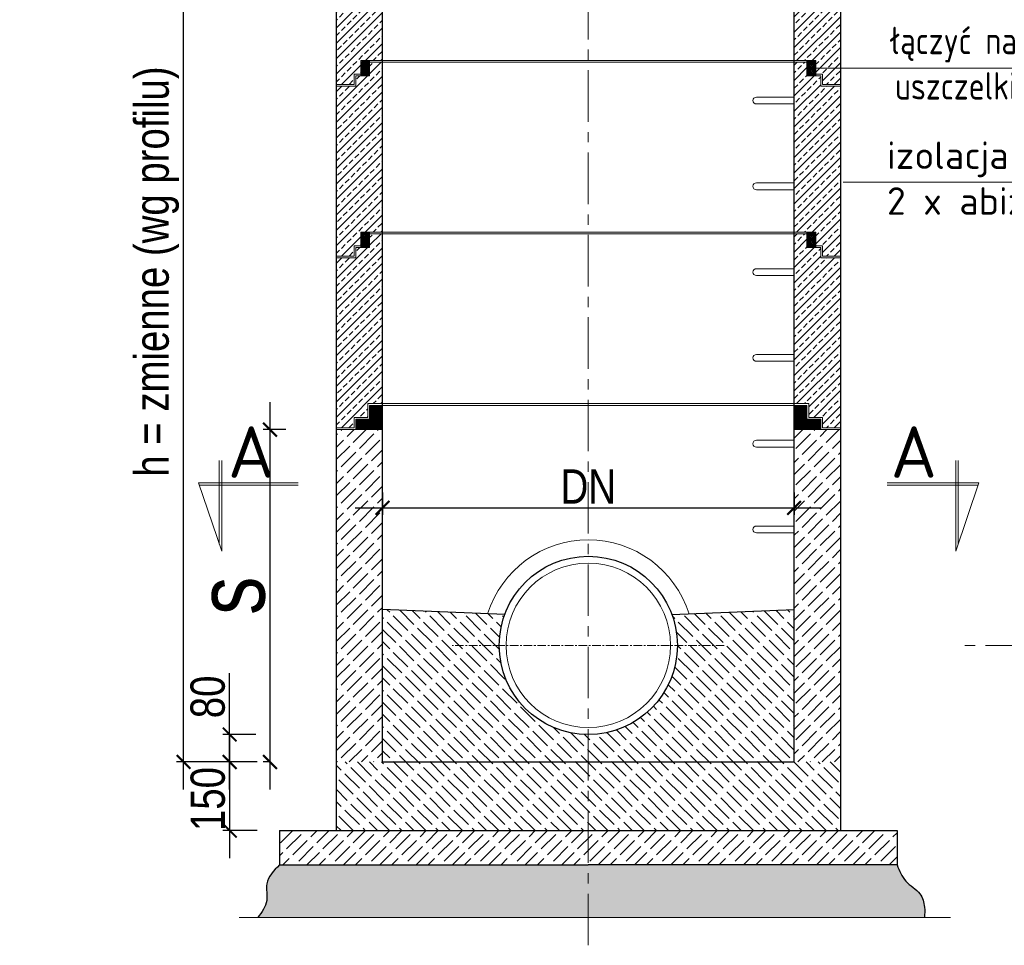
# Model space of a CAD drawing. Header units: millimetres. Extents: x -2676 to 53, y 1826 to 3724.
# Tile 7 of 20: x -2066 to -1779, y 2929 to 3199. Entities that reach past the tile are written whole.
import ezdxf

# ---------------------------------------------------------------- set-up
doc = ezdxf.new("R2010")
doc.units = ezdxf.units.MM
doc.header["$MEASUREMENT"] = 0
doc.linetypes.add('CENTERX2', pattern=[4, 2.5, -0.5, 0.5, -0.5])
for name, color, linetype, lineweight in [('04', 22, 'Continuous', 30), ('kreskowanie', 43, 'Continuous', 5), ('opisy', 7, 'Continuous', 20), ('osie', 133, 'CENTERX2', 18), ('TB_beton', 41, 'Continuous', 20), ('wymiary', 7, 'Continuous', 15)]:
    doc.layers.add(name, color=color, linetype=linetype, lineweight=lineweight)
doc.layers.add('wymiar', color=7, linetype='Continuous')
doc.styles.add('_TT', font='isocpeur.ttf', dxfattribs={"height": 8})
doc.styles.get("Standard").update_dxf_attribs({"font": 'arial.ttf', "width": 0.8})
doc.dimstyles.new('ISO-25', dxfattribs={"dimscale": 2, "dimtxt": 2.8, "dimasz": 2, "dimexe": 1, "dimexo": 0.625, "dimtad": 1, "dimlfac": 10, "dimtxsty": 'Standard', "dimblk": 'ARCHTICK', "dimcen": 2, "dimdle": 4, "dimadec": 0, "dimazin": 0, "dimtfac": 1, "dimtmove": 0, "dimatfit": 3, "dimfxl": 1, "dimarcsym": 0})
pattern_1 = [(45, (-5089.1842, 1741.1453), (-1.767767, 1.767767), [6, -1.5])]

# ---------------------------------------------------------------- blocks, each defined once
blk = doc.blocks.new('_ArchTick')
at = {"color": 0, "linetype": 'ByBlock', "const_width": 0.15}
blk.add_lwpolyline([(-0.5, -0.5), (0.5, 0.5)], dxfattribs=at)
blk = doc.blocks.new('*D30')
at = {"layer": 'Defpoints', "color": 0, "transparency": 16777216}
for p in [(-2005.12, 2990.71), (-1996.24, 2990.71), (-1995.81, 2982.71)]:
    blk.add_point(p, dxfattribs=at)
at = {"layer": 'wymiary', "color": 0, "lineweight": -2, "transparency": 16777216}
for p, q in [((-2005.12, 2990.71), (-2005.12, 3008.63)), ((-1997.49, 2990.71), (-2007.12, 2990.71)), ((-2005.12, 2974.71), (-2005.12, 2990.71)), ((-1997.06, 2982.71), (-2007.12, 2982.71))]:
    blk.add_line(p, q, dxfattribs=at)
at = {"layer": 'wymiary', "color": 0, "lineweight": -2, "transparency": 16777216, "xscale": 4, "yscale": 4, "zscale": 4}
for p, rotation in [((-2005.12, 2990.71), 90), ((-2005.12, 2982.71), 270)]:
    blk.add_blockref('_ArchTick', p, dxfattribs=dict(at, rotation=rotation))
at = {"layer": 'wymiary', "color": 0, "transparency": 16777216, "insert": (-2011.48, 3001.67), "char_height": 10, "attachment_point": 5, "rotation": 90}
blk.add_mtext('80', dxfattribs=at)
blk = doc.blocks.new('*D31')
at = {"layer": 'Defpoints', "color": 0, "transparency": 16777216}
for p in [(-1993.36, 3079.55), (-1987.54, 3079.55), (-1992.55, 2982.71)]:
    blk.add_point(p, dxfattribs=at)
at = {"layer": 'wymiary', "color": 0, "lineweight": -2, "transparency": 16777216}
for p, q in [((-1993.36, 2974.71), (-1993.36, 3087.55)), ((-1988.79, 3079.55), (-1995.36, 3079.55)), ((-1993.8, 2982.71), (-1995.36, 2982.71))]:
    blk.add_line(p, q, dxfattribs=at)
at = {"layer": 'wymiary', "color": 0, "lineweight": -2, "transparency": 16777216, "xscale": 4, "yscale": 4, "zscale": 4}
for p, rotation in [((-1993.36, 3079.55), 90), ((-1993.36, 2982.71), 270)]:
    blk.add_blockref('_ArchTick', p, dxfattribs=dict(at, rotation=rotation))
at = {"layer": 'wymiary', "color": 0, "transparency": 16777216, "insert": (-2004.77, 3031.13), "char_height": 20, "attachment_point": 5, "rotation": 90}
blk.add_mtext('s', dxfattribs=at)
blk = doc.blocks.new('*D32')
at = {"layer": 'Defpoints', "color": 0, "transparency": 16777216}
for p in [(-1960.56, 3062.52), (-1840.56, 3062.52), (-1840.56, 3056.75)]:
    blk.add_point(p, dxfattribs=at)
at = {"layer": 'wymiary', "color": 0, "lineweight": -2, "transparency": 16777216}
for p, q in [((-1960.56, 3061.27), (-1960.56, 3054.75)), ((-1840.56, 3061.27), (-1840.56, 3054.75)), ((-1968.56, 3056.75), (-1832.56, 3056.75))]:
    blk.add_line(p, q, dxfattribs=at)
at = {"layer": 'wymiary', "color": 0, "lineweight": -2, "transparency": 16777216, "xscale": 4, "yscale": 4, "zscale": 4, "rotation": 180}
blk.add_blockref('_ArchTick', (-1960.56, 3056.75), dxfattribs=at)
at = {"layer": 'wymiary', "color": 0, "lineweight": -2, "transparency": 16777216, "xscale": 4, "yscale": 4, "zscale": 4}
blk.add_blockref('_ArchTick', (-1840.56, 3056.75), dxfattribs=at)
at = {"layer": 'wymiary', "color": 0, "transparency": 16777216, "insert": (-1900.56, 3071.33), "char_height": 10, "attachment_point": 5}
blk.add_mtext('\\PDN', dxfattribs=at)
blk = doc.blocks.new('*D33')
at = {"layer": 'Defpoints', "color": 0, "transparency": 16777216}
for p in [(-2005.09, 2982.71), (-1995.81, 2982.71), (-1995.81, 2962.71)]:
    blk.add_point(p, dxfattribs=at)
at = {"layer": 'wymiary', "color": 0, "lineweight": -2, "transparency": 16777216}
for p, q in [((-2005.09, 2954.71), (-2005.09, 2990.71)), ((-1997.06, 2982.71), (-2007.09, 2982.71)), ((-1997.06, 2962.71), (-2007.09, 2962.71))]:
    blk.add_line(p, q, dxfattribs=at)
at = {"layer": 'wymiary', "color": 0, "lineweight": -2, "transparency": 16777216, "xscale": 4, "yscale": 4, "zscale": 4}
for p, rotation in [((-2005.09, 2982.71), 90), ((-2005.09, 2962.71), 270)]:
    blk.add_blockref('_ArchTick', p, dxfattribs=dict(at, rotation=rotation))
at = {"layer": 'wymiary', "color": 0, "transparency": 16777216, "insert": (-2011.45, 2971.91), "char_height": 10, "attachment_point": 5, "rotation": 90}
blk.add_mtext('150', dxfattribs=at)
blk = doc.blocks.new('*D34')
at = {"layer": 'Defpoints', "color": 0, "transparency": 16777216}
for p in [(-2018.57, 3268.53), (-2018.57, 3268.53), (-1995.81, 2982.71)]:
    blk.add_point(p, dxfattribs=at)
at = {"layer": 'wymiary', "color": 0, "lineweight": -2, "transparency": 16777216}
for p, q in [((-2018.57, 2974.71), (-2018.57, 3276.53)), ((-2019.82, 3268.53), (-2020.57, 3268.53)), ((-1997.06, 2982.71), (-2020.57, 2982.71))]:
    blk.add_line(p, q, dxfattribs=at)
at = {"layer": 'wymiary', "color": 0, "lineweight": -2, "transparency": 16777216, "xscale": 4, "yscale": 4, "zscale": 4}
for p, rotation in [((-2018.57, 3268.53), 90), ((-2018.57, 2982.71), 270)]:
    blk.add_blockref('_ArchTick', p, dxfattribs=dict(at, rotation=rotation))
at = {"layer": 'wymiary', "color": 0, "transparency": 16777216, "insert": (-2026.37, 3125.62), "char_height": 10, "attachment_point": 5, "rotation": 90}
blk.add_mtext('h = zmienne (wg profilu) ', dxfattribs=at)
blk = doc.blocks.new('A$C64A7E929')
at = {"layer": 'opisy'}
h = blk.add_hatch(dxfattribs=at)
h.set_pattern_fill('ANSI37', color=256, scale=2, style=0)
h.set_pattern_definition([(45, (-2133.60476, -5302.17234), (-0.176776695, 0.176776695), []), (135, (-2133.60476, -5302.17234), (-0.176776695, -0.176776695), [])])
h.paths.add_polyline_path([(1.78, 3.13), (0, 3.13), (0.01, 3.13), (0.01, 0), (1.78, 0)])
for p, q in [((1.78, 3.13), (0, 3.13)), ((0.01, 3.13), (0.01, 0)), ((1.78, 0), (1.78, 3.13)), ((0.01, 0), (1.78, 0))]:
    blk.add_line(p, q, dxfattribs=at)
blk = doc.blocks.new('A$C64A7F1D4')
at = {"layer": 'opisy'}
h = blk.add_hatch(dxfattribs=at)
h.set_pattern_fill('ANSI36', color=256, scale=2, style=0)
h.set_pattern_definition([(135, (7926.45902, -5367.53311), (-0.1325825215, 0.486135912), [0.625, -0.125, 0, -0.125])])
h.paths.add_polyline_path([(7.85, 5.9), (0.11, 5.9), (0.11, 2.89), (4.12, 2.89), (4.12, -1.1), (7.85, -1.1), (7.85, 0)])
for p, q in [((0.11, 2.89), (0.11, 5.9)), ((0.11, 5.9), (7.85, 5.9)), ((7.85, 5.9), (7.85, -1.12)), ((4.12, 2.89), (0.11, 2.89)), ((4.12, -1.1), (4.12, 2.89)), ((7.85, -1.1), (4.12, -1.1))]:
    blk.add_line(p, q, dxfattribs=at)

msp = doc.modelspace()

# ---------------------------------------------------------------- hatches: boundary and pattern name
at = {"layer": 'kreskowanie'}
h = msp.add_hatch(dxfattribs=at)
h.set_pattern_fill('ANSI33', color=256, scale=0.5, style=0)
h.set_pattern_definition([(45, (-4541.4647, 606.7215), (-2.245064, 2.245064), []), (45, (-4539.2197, 606.7215), (-2.245064, 2.245064), [1.5875, -0.79375])])
h.paths.add_polyline_path([(-1960.5627, 3236.6258), (-1964.3127, 3236.6258), (-1964.3127, 3232.6258), (-1968.3127, 3232.6258), (-1968.3127, 3229.6258), (-1974.0627, 3229.6258), (-1974.0627, 3186.8758), (-1964.8127, 3186.8758), (-1964.8127, 3187.1258), (-1960.5627, 3187.1258)])
h.paths.add_polyline_path([(-1964.8127, 3186.8758), (-1974.0627, 3186.8758), (-1974.0627, 3180.1258), (-1968.8127, 3180.1258), (-1968.8127, 3183.1258), (-1964.8127, 3183.1258)])
h.paths.add_polyline_path([(-1827.0627, 3229.6258), (-1832.8127, 3229.6258), (-1832.8127, 3232.6258), (-1836.8127, 3232.6258), (-1836.8127, 3236.6258), (-1840.5627, 3236.6258), (-1840.5627, 3187.1258), (-1836.3127, 3187.1258), (-1836.3127, 3186.8758), (-1827.0627, 3186.8758)])
h.paths.add_polyline_path([(-1827.0627, 3186.8758), (-1836.3127, 3186.8758), (-1836.3127, 3183.1258), (-1832.3127, 3183.1258), (-1832.3127, 3180.1258), (-1827.0627, 3180.1258)])
h = msp.add_hatch(dxfattribs=at)
h.set_pattern_fill('ANSI33', color=256, scale=0.5, style=0)
h.set_pattern_definition([(45, (-4541.4647, 556.7215), (-2.245064, 2.245064), []), (45, (-4539.2197, 556.7215), (-2.245064, 2.245064), [1.5875, -0.79375])])
h.paths.add_polyline_path([(-1960.5627, 3186.6258), (-1964.3127, 3186.6258), (-1964.3127, 3182.6258), (-1968.3127, 3182.6258), (-1968.3127, 3179.6258), (-1974.0627, 3179.6258), (-1974.0627, 3136.8758), (-1964.8127, 3136.8758), (-1964.8127, 3137.1258), (-1960.5627, 3137.1258)])
h.paths.add_polyline_path([(-1964.8127, 3136.8758), (-1974.0627, 3136.8758), (-1974.0627, 3130.1258), (-1968.8127, 3130.1258), (-1968.8127, 3133.1258), (-1964.8127, 3133.1258)])
h.paths.add_polyline_path([(-1827.0627, 3179.6258), (-1832.8127, 3179.6258), (-1832.8127, 3182.6258), (-1836.8127, 3182.6258), (-1836.8127, 3186.6258), (-1840.5627, 3186.6258), (-1840.5627, 3137.1258), (-1836.3127, 3137.1258), (-1836.3127, 3136.8758), (-1827.0627, 3136.8758)])
h.paths.add_polyline_path([(-1827.0627, 3136.8758), (-1836.3127, 3136.8758), (-1836.3127, 3133.1258), (-1832.3127, 3133.1258), (-1832.3127, 3130.1258), (-1827.0627, 3130.1258)])
h = msp.add_hatch(dxfattribs=at)
h.set_pattern_fill('ANSI33', color=256, scale=0.5, style=0)
h.set_pattern_definition([(45, (-4541.4647, 506.7215), (-2.245064, 2.245064), []), (45, (-4539.2197, 506.7215), (-2.245064, 2.245064), [1.5875, -0.79375])])
h.paths.add_polyline_path([(-1960.5627, 3136.6258), (-1964.3127, 3136.6258), (-1964.3127, 3132.6258), (-1968.3127, 3132.6258), (-1968.3127, 3129.6258), (-1974.0627, 3129.6258), (-1974.0627, 3086.8758), (-1964.8127, 3086.8758), (-1964.8127, 3087.1258), (-1960.5627, 3087.1258)])
h.paths.add_polyline_path([(-1964.8127, 3086.8758), (-1974.0627, 3086.8758), (-1974.0627, 3080.1258), (-1968.8127, 3080.1258), (-1968.8127, 3083.1258), (-1964.8127, 3083.1258)])
h.paths.add_polyline_path([(-1827.0627, 3129.6258), (-1832.8127, 3129.6258), (-1832.8127, 3132.6258), (-1836.8127, 3132.6258), (-1836.8127, 3136.6258), (-1840.5627, 3136.6258), (-1840.5627, 3087.1258), (-1836.3127, 3087.1258), (-1836.3127, 3086.8758), (-1827.0627, 3086.8758)])
h.paths.add_polyline_path([(-1827.0627, 3086.8758), (-1836.3127, 3086.8758), (-1836.3127, 3083.1258), (-1832.3127, 3083.1258), (-1832.3127, 3080.1258), (-1827.0627, 3080.1258)])
h = msp.add_hatch(dxfattribs=at)
h.set_pattern_fill('ACAD_ISO02W100', color=256, scale=0.5, angle=45, style=0)
h.set_pattern_definition(pattern_1)
h.paths.add_polyline_path([(-1974.0627, 3079.5509), (-1974.0627, 2982.707), (-1960.5627, 2982.707), (-1960.5627, 3079.5509)])
h.paths.add_polyline_path([(-1827.0627, 2982.707), (-1827.0627, 3079.5509), (-1840.5627, 3079.5509), (-1840.5627, 2982.707)])
h = msp.add_hatch(dxfattribs=at)
h.set_pattern_fill('ACAD_ISO02W100', color=256, scale=0.5, angle=135, style=0)
h.set_pattern_definition([(135, (-5089.1842, 1741.1453), (-1.767767, -1.767767), [6, -1.5])])
h.paths.add_polyline_path([(-1926.539, 3016.6833, -0.08868939), (-1924.9298, 3025.684), (-1960.5627, 3027.1126), (-1960.5627, 2982.707), (-1900.5627, 2982.707), (-1900.5627, 2990.707, -0.41421356)])
h.paths.add_polyline_path([(-1840.5627, 3027.1126), (-1876.1955, 3025.684, -0.08868939), (-1874.5863, 3016.6833, -0.41421356), (-1900.5627, 2990.707), (-1900.5627, 2982.707), (-1840.5627, 2982.707)])
h.paths.add_polyline_path([(-1827.0627, 2962.707), (-1827.0627, 2982.707), (-1900.5627, 2982.707), (-1900.5627, 2962.707)])
h.paths.add_polyline_path([(-1974.0627, 2982.707), (-1974.0627, 2962.707), (-1900.5627, 2962.707), (-1900.5627, 2982.707)])
h = msp.add_hatch(dxfattribs=at)
h.set_pattern_fill('ACAD_ISO02W100', color=256, scale=0.5, angle=45, style=0)
h.set_pattern_definition(pattern_1)
h.paths.add_polyline_path([(-1900.5627, 2962.707), (-1990.5627, 2962.707), (-1990.5627, 2952.707), (-1900.5627, 2952.707)])
h.paths.add_polyline_path([(-1810.5627, 2962.707), (-1900.5627, 2962.707), (-1900.5627, 2952.707), (-1810.5627, 2952.707)])
h = msp.add_hatch(dxfattribs=at)
h.set_pattern_fill('AR-CONC', color=256, scale=1.111111, style=0)
h.set_pattern_definition([(50, (-3864.221, 141.598), (7.969558, -0.697246), [0.833333, -9.166667]), (355, (-3864.221, 141.598), (-1.541681, 8.35769), [0.666667, -7.333333]), (100.4514, (-3863.557, 141.54), (6.427882, 7.66044), [0.708224, -7.790468]), (46.1842, (-3864.221, 143.82), (11.858234, -1.8391), [1.25, -13.75]), (96.6356, (-3863.233, 143.667), (10.38514, 10.82353), [1.062337, -11.6857]), (351.1842, (-3864.221, 143.82), (10.385133, 10.82354), [1, -11]), (21, (-3863.11, 143.265), (6.6323, -4.473543), [0.833333, -9.166667]), (326, (-3863.11, 143.265), (2.703504, 8.057223), [0.666667, -7.333333]), (71.4514, (-3862.5574, 142.892), (9.335807, 3.583672), [0.708224, -7.790468]), (37.5, (-3864.2212, 141.5982), (0.1351095, 3.6988206), [0, -7.2444444, 0, -7.4444444, 0, -7.361111]), (7.5, (-3864.2212, 141.598), (2.922995, 4.3823524), [0, -4.2444444, 0, -7.077778, 0, -2.8055556]), (327.5, (-3866.699, 141.5982), (5.9313604, -0.2506097), [0, -2.777778, 0, -8.6666667, 0, -11.5]), (317.5, (-3867.81, 141.598), (6.479846, 1.1122776), [0, -3.611111, 0, -5.7555556, 0, -8.166667])])
edge = h.paths.add_edge_path()
edge.add_spline(control_points=[(-1990.5627, 2952.707), (-1992.2695, 2951.0031), (-1995.2201, 2948.0577), (-1993.5494, 2941.8865), (-1995.7538, 2938.9641), (-1996.9305, 2937.4039)], knot_values=[0, 0, 0, 0, 6.00825415, 10.38595898, 15.39918138, 15.39918138, 15.39918138, 15.39918138], degree=3, periodic=0)
edge.add_line((-1996.9305, 2937.4039), (-1900.5627, 2937.4039))
edge.add_line((-1900.5627, 2937.4039), (-1900.5627, 2952.707))
edge.add_line((-1900.5627, 2952.707), (-1990.5627, 2952.707))
h.paths.add_polyline_path([(-1838.5841, 2937.4039), (-1841.1183, 2952.707), (-1900.5627, 2952.707), (-1900.5627, 2937.4039)])
h.paths.add_polyline_path([(-1838.5841, 2937.4039), (-1825.3065, 2937.4039), (-1828.461, 2952.707), (-1841.1183, 2952.707)])
h.paths.add_polyline_path([(-1825.3065, 2937.4039), (-1810.3585, 2937.4039), (-1815.3424, 2952.707), (-1828.461, 2952.707)])
edge = h.paths.add_edge_path()
edge.add_line((-1810.3585, 2937.4039), (-1802.5443, 2937.4039))
edge.add_spline(control_points=[(-1802.5443, 2937.4039), (-1802.4947, 2938.3975), (-1802.3769, 2940.7556), (-1803.6556, 2945.065), (-1808.4891, 2947.5188), (-1809.8755, 2950.9876), (-1810.5627, 2952.707)], knot_values=[0, 0, 0, 0, 2.69409938, 6.39399742, 11.34012377, 16.20142286, 16.20142286, 16.20142286, 16.20142286], degree=3, periodic=0)
edge.add_line((-1810.5627, 2952.707), (-1815.3424, 2952.707))
edge.add_line((-1815.3424, 2952.707), (-1810.3585, 2937.4039))

# ---------------------------------------------------------------- linework, layer by layer
at = {"layer": '04'}
for p, q in [((-1960.5627, 2982.707), (-1960.5627, 3236.6258)), ((-1827.0627, 3205.6258), (-1827.0627, 2962.707)), ((-1924.9298, 3025.684), (-1960.5627, 3027.1126)), ((-1876.1955, 3025.684), (-1840.5627, 3027.1126)), ((-1990.5627, 2962.707), (-1990.5627, 2952.707)), ((-1810.5627, 2962.707), (-1810.5627, 2952.707)), ((-1990.5627, 2952.707), (-1900.5627, 2952.707)), ((-1810.5627, 2952.707), (-1900.5627, 2952.707))]:
    msp.add_line(p, q, dxfattribs=at)
for points in [[(-1840.5627, 2982.707), (-1840.5627, 3236.6258)], [(-1974.0627, 3211.6258), (-1974.0627, 2962.707)], [(-1960.5627, 2982.707), (-1840.5627, 2982.707)], [(-1990.5627, 2962.707), (-1810.5627, 2962.707)]]:
    msp.add_lwpolyline(points, dxfattribs=at)
msp.add_circle((-1900.5627, 3016.6833), 25.9763, dxfattribs=at)
at = {"layer": 'osie', "ltscale": 6}
for p, q in [((-1900.5627, 2929.2823), (-1900.5627, 3288.196)), ((-1505.7922, 3016.6833), (-1791.3047, 3016.6833))]:
    msp.add_line(p, q, dxfattribs=at)
at = {"layer": 'osie'}
msp.add_line((-1860.9089, 3016.6833), (-1940.2164, 3016.6833), dxfattribs=at)
at = {"layer": 'TB_beton', "ltscale": 6}
for p, q in [((-1840.5627, 3187.1258), (-1840.5627, 3236.6258)), ((-1974.0627, 3180.1258), (-1974.0627, 3229.6258)), ((-1960.5627, 3137.1258), (-1960.5627, 3186.6258)), ((-1840.5627, 3137.1258), (-1840.5627, 3186.6258)), ((-1974.0627, 3130.1258), (-1974.0627, 3179.6258)), ((-1827.0627, 3130.1258), (-1827.0627, 3179.6258)), ((-1960.5627, 3087.1258), (-1960.5627, 3136.6258)), ((-1840.5627, 3087.1258), (-1840.5627, 3136.6258)), ((-1974.0627, 3080.1258), (-1974.0627, 3129.6258)), ((-1827.0627, 3080.1258), (-1827.0627, 3129.6258)), ((-1960.5627, 2982.707), (-1960.5627, 3079.5509)), ((-1840.5627, 2982.707), (-1840.5627, 3079.5509)), ((-1990.5627, 2952.707), (-1990.5627, 2962.707)), ((-1810.5627, 2952.707), (-1810.5627, 2962.707))]:
    msp.add_line(p, q, dxfattribs=at)
at = {"layer": 'TB_beton'}
for p, q in [((-1964.8127, 3183.1258), (-1964.8127, 3187.1258)), ((-1964.8127, 3187.1258), (-1960.5627, 3187.1258)), ((-1964.3127, 3182.6258), (-1964.3127, 3186.6258)), ((-1964.3127, 3186.6258), (-1960.5627, 3186.6258)), ((-1964.3127, 3186.6258), (-1960.5627, 3186.6258)), ((-1964.3127, 3182.6258), (-1964.3127, 3186.6258)), ((-1964.3127, 3182.6258), (-1964.3127, 3186.6258)), ((-1964.3127, 3186.6258), (-1960.5627, 3186.6258)), ((-1960.5627, 3187.1258), (-1840.5627, 3187.1258)), ((-1960.5627, 3186.6258), (-1840.5627, 3186.6258)), ((-1836.3127, 3187.1258), (-1840.5627, 3187.1258)), ((-1836.8127, 3186.6258), (-1840.5627, 3186.6258)), ((-1836.8127, 3186.6258), (-1840.5627, 3186.6258)), ((-1836.8127, 3186.6258), (-1840.5627, 3186.6258)), ((-1836.8127, 3182.6258), (-1836.8127, 3186.6258)), ((-1836.8127, 3182.6258), (-1836.8127, 3186.6258)), ((-1836.8127, 3182.6258), (-1836.8127, 3186.6258)), ((-1836.3127, 3183.1258), (-1836.3127, 3187.1258)), ((-1968.8127, 3180.1258), (-1968.8127, 3183.1258)), ((-1968.8127, 3183.1258), (-1964.8127, 3183.1258)), ((-1968.3127, 3179.6258), (-1968.3127, 3182.6258)), ((-1968.3127, 3182.6258), (-1964.3127, 3182.6258)), ((-1968.3127, 3179.6258), (-1968.3127, 3182.6258)), ((-1968.3127, 3182.6258), (-1964.3127, 3182.6258)), ((-1968.3127, 3179.6258), (-1968.3127, 3182.6258)), ((-1968.3127, 3182.6258), (-1964.3127, 3182.6258)), ((-1832.8127, 3182.6258), (-1836.8127, 3182.6258)), ((-1832.8127, 3182.6258), (-1836.8127, 3182.6258)), ((-1832.8127, 3182.6258), (-1836.8127, 3182.6258)), ((-1832.3127, 3183.1258), (-1836.3127, 3183.1258)), ((-1832.8127, 3179.6258), (-1832.8127, 3182.6258)), ((-1832.8127, 3179.6258), (-1832.8127, 3182.6258)), ((-1832.8127, 3179.6258), (-1832.8127, 3182.6258)), ((-1832.3127, 3180.1258), (-1832.3127, 3183.1258)), ((-1974.0627, 3180.1258), (-1968.8127, 3180.1258)), ((-1974.0627, 3179.6258), (-1968.3127, 3179.6258)), ((-1974.0627, 3179.6258), (-1968.3127, 3179.6258)), ((-1974.0627, 3179.6258), (-1968.3127, 3179.6258)), ((-1827.0627, 3179.6258), (-1832.8127, 3179.6258)), ((-1827.0627, 3179.6258), (-1832.8127, 3179.6258)), ((-1827.0627, 3179.6258), (-1832.8127, 3179.6258)), ((-1827.0627, 3180.1258), (-1832.3127, 3180.1258)), ((-1840.5627, 3176.4599), (-1851.5627, 3176.4599)), ((-1851.5627, 3174.4599), (-1840.5627, 3174.4599)), ((-1840.5627, 3151.4599), (-1851.5627, 3151.4599)), ((-1851.5627, 3149.4599), (-1840.5627, 3149.4599)), ((-1964.8127, 3137.1258), (-1960.5627, 3137.1258)), ((-1964.8127, 3133.1258), (-1964.8127, 3137.1258)), ((-1964.3127, 3136.6258), (-1960.5627, 3136.6258)), ((-1964.3127, 3132.6258), (-1964.3127, 3136.6258)), ((-1960.5627, 3137.1258), (-1840.5627, 3137.1258)), ((-1960.5627, 3136.6258), (-1840.5627, 3136.6258)), ((-1836.3127, 3137.1258), (-1840.5627, 3137.1258)), ((-1836.8127, 3136.6258), (-1840.5627, 3136.6258)), ((-1836.8127, 3132.6258), (-1836.8127, 3136.6258)), ((-1836.3127, 3133.1258), (-1836.3127, 3137.1258)), ((-1968.8127, 3133.1258), (-1964.8127, 3133.1258)), ((-1968.8127, 3130.1258), (-1968.8127, 3133.1258)), ((-1968.3127, 3132.6258), (-1964.3127, 3132.6258)), ((-1968.3127, 3129.6258), (-1968.3127, 3132.6258)), ((-1832.8127, 3132.6258), (-1836.8127, 3132.6258)), ((-1832.3127, 3133.1258), (-1836.3127, 3133.1258)), ((-1832.8127, 3129.6258), (-1832.8127, 3132.6258)), ((-1832.3127, 3130.1258), (-1832.3127, 3133.1258)), ((-1974.0627, 3130.1258), (-1968.8127, 3130.1258)), ((-1974.0627, 3129.6258), (-1968.3127, 3129.6258)), ((-1827.0627, 3129.6258), (-1832.8127, 3129.6258)), ((-1827.0627, 3130.1258), (-1832.3127, 3130.1258)), ((-1840.5627, 3126.4599), (-1851.5627, 3126.4599)), ((-1851.5627, 3124.4599), (-1840.5627, 3124.4599)), ((-1840.5627, 3101.4599), (-1851.5627, 3101.4599)), ((-1851.5627, 3099.4599), (-1840.5627, 3099.4599)), ((-1964.8127, 3083.1258), (-1964.8127, 3087.1258)), ((-1964.8127, 3087.1258), (-1960.5627, 3087.1258)), ((-1964.3127, 3082.6258), (-1964.3127, 3086.6258)), ((-1964.3127, 3086.6258), (-1960.5627, 3086.6258)), ((-1960.5627, 3087.1258), (-1840.5627, 3087.1258)), ((-1960.5627, 3086.6258), (-1840.5627, 3086.6258)), ((-1836.3127, 3087.1258), (-1840.5627, 3087.1258)), ((-1836.8127, 3086.6258), (-1840.5627, 3086.6258)), ((-1836.8127, 3082.6258), (-1836.8127, 3086.6258)), ((-1836.3127, 3083.1258), (-1836.3127, 3087.1258)), ((-1968.8127, 3080.1258), (-1968.8127, 3083.1258)), ((-1968.8127, 3083.1258), (-1964.8127, 3083.1258)), ((-1832.3127, 3083.1258), (-1836.3127, 3083.1258)), ((-1832.3127, 3080.1258), (-1832.3127, 3083.1258)), ((-1974.0627, 3080.1258), (-1968.8127, 3080.1258)), ((-1968.3127, 3079.6258), (-1968.3127, 3082.6258)), ((-1968.3127, 3082.6258), (-1964.3127, 3082.6258)), ((-1832.8127, 3082.6258), (-1836.8127, 3082.6258)), ((-1832.8127, 3079.6258), (-1832.8127, 3082.6258)), ((-1827.0627, 3080.1258), (-1832.3127, 3080.1258)), ((-1974.0627, 3079.6258), (-1968.3127, 3079.6258)), ((-1974.0627, 3079.5509), (-1960.5627, 3079.5509)), ((-1827.0627, 3079.5509), (-1840.5627, 3079.5509)), ((-1827.0627, 3079.6258), (-1832.8127, 3079.6258)), ((-1840.5627, 3076.4599), (-1851.5627, 3076.4599)), ((-1851.5627, 3074.4599), (-1840.5627, 3074.4599)), ((-1840.5627, 3051.4599), (-1851.5627, 3051.4599)), ((-1851.5627, 3049.4599), (-1840.5627, 3049.4599)), ((-1990.5627, 2962.707), (-1810.5627, 2962.707)), ((-2002.3456, 2937.4039), (-1794.9465, 2937.4039))]:
    msp.add_line(p, q, dxfattribs=at)
msp.add_circle((-1900.5627, 3016.6833), 23.9763, dxfattribs=at)
for centre, radius, start, end in [((-1851.5627, 3175.4599), 1, 90, 270), ((-1851.5627, 3150.4599), 1, 90, 270), ((-1851.5627, 3125.4599), 1, 90, 270), ((-1851.5627, 3100.4599), 1, 90, 270), ((-1851.5627, 3075.4599), 1, 90, 270), ((-1851.5627, 3050.4599), 1, 90, 270), ((-1900.5627, 3016.6833), 30.7636, 17.402134, 162.597866)]:
    msp.add_arc(centre, radius, start, end, dxfattribs=at)
at = {"layer": 'wymiar'}
for points in [[(-1990.5627, 2952.707), (-1994.3188, 2947.1881), (-1994.3188, 2942.3239), (-1996.9305, 2937.4039)], [(-1810.5627, 2952.707), (-1807.9794, 2947.9633), (-1803.9031, 2944.2773), (-1802.5443, 2940.3974), (-1802.5443, 2937.4039)]]:
    msp.add_spline(points, degree=3, dxfattribs=at)
at = {"layer": 'wymiary'}
for p, q in [((-1721.4678, 3151.6753), (-1826.2935, 3151.6753)), ((-2008.1318, 3070.5451), (-2008.1318, 3046.1854)), ((-2007.4374, 3070.5451), (-2007.4374, 3044.1314)), ((-1793.4428, 3070.5451), (-1793.4428, 3044.1314)), ((-1792.7484, 3070.5451), (-1792.7484, 3046.1854)), ((-2007.4374, 3044.1314), (-2014.1715, 3064.0492)), ((-2014.1715, 3064.0492), (-1985.1058, 3064.0492)), ((-2013.9367, 3063.3548), (-1985.1058, 3063.3548)), ((-1786.7087, 3064.0492), (-1813.4613, 3064.0492)), ((-1786.9435, 3063.3548), (-1813.4613, 3063.3548)), ((-1793.4428, 3044.1314), (-1786.7087, 3064.0492))]:
    msp.add_line(p, q, dxfattribs=at)
msp.add_lwpolyline([(-1834.2761, 3184.8759), (-1714.0918, 3184.8757)], dxfattribs=at)

# ---------------------------------------------------------------- block references
at = {"layer": 'opisy', "xscale": 1.438130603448, "yscale": 1.438130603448, "zscale": 1.438130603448}
for p in [(-1966.8682, 3182.6256), (-1836.8316, 3182.6258), (-1966.8682, 3132.6256), (-1836.8316, 3132.6258)]:
    msp.add_blockref('A$C64A7E929', p, dxfattribs=at)
at = {"layer": 'opisy', "xscale": -1, "rotation": 180}
msp.add_blockref('A$C64A7F1D4', (-1968.4137, 3085.4459), dxfattribs=at)
at = {"layer": 'opisy', "rotation": 180}
msp.add_blockref('A$C64A7F1D4', (-1832.7009, 3085.5231), dxfattribs=at)

# ---------------------------------------------------------------- texts
at = {"layer": 'wymiary', "style": '_TT', "width": 0.8}
for s, p in [('łączyć na ', (-1812.3794, 3188.964)), ('uszczelki gumowe', (-1811.158, 3175.7483))]:
    msp.add_text(s, height=8, dxfattribs=at).set_placement(p)
at = {"layer": 'wymiary', "attachment_point": 1, "style": '_TT'}
for s, insert, char_height, width in [('izolacja\\P2 x abizol R+P', (-1813.491, 3163.5205), 8, 79.197352), ('A', (-2005.6122, 3080.535), 15, 25.987778), ('A', (-1812.4123, 3080.535), 15, 25.987778)]:
    msp.add_mtext(s, dxfattribs=dict(at, insert=insert, char_height=char_height, width=width))

# ---------------------------------------------------------------- dimensions: what is measured, and where the dimension line sits
at = {"layer": 'wymiary'}
for base, p2, text, picture, middle in [((-2018.5658, 3268.5264), (-2018.5658, 3268.5264), 'h = zmienne (wg profilu) ', '*D34', (-2026.3708, 3125.6167)), ((-2005.1216, 2990.707), (-1996.2379, 2990.707), '80', '*D30', (-2011.4766, 3001.669))]:
    dim = msp.add_linear_dim(base=base, p1=(-1995.8119, 2982.707), p2=p2, angle=90, text=text, dimstyle='ISO-25', override={"dimtxt": 5}, dxfattribs=at)
    dim.commit()
    dim.dimension.update_dxf_attribs({"geometry": picture, "text_midpoint": middle})
for base, p1, p2, text, override, picture, middle in [((-1993.357, 3079.5509), (-1992.5478, 2982.707), (-1987.5357, 3079.5509), 's', {"dimtxt": 10}, '*D31', (-1993.357, 3031.1289)), ((-2005.0918, 2982.707), (-1995.8119, 2962.707), (-1995.8119, 2982.707), '150', {"dimtxt": 5}, '*D33', (-2005.0918, 2971.9094))]:
    dim = msp.add_linear_dim(base=base, p1=p1, p2=p2, angle=90, text=text, dimstyle='ISO-25', override=override, dxfattribs=at)
    dim.commit()
    dim.dimension.update_dxf_attribs({"geometry": picture, "text_midpoint": middle, "dimtype": 160})
at = {"layer": 'wymiary', "color": 1}
dim = msp.add_linear_dim(base=(-1840.5627, 3056.7453), p1=(-1960.5627, 3062.5231), p2=(-1840.5627, 3062.5231), text='\\PDN', dimstyle='ISO-25', override={"dimtxt": 5}, dxfattribs=at)
dim.commit()
dim.dimension.update_dxf_attribs({"geometry": '*D32', "text_midpoint": (-1900.5627, 3071.3287)})

doc.saveas('drawing.dxf')
